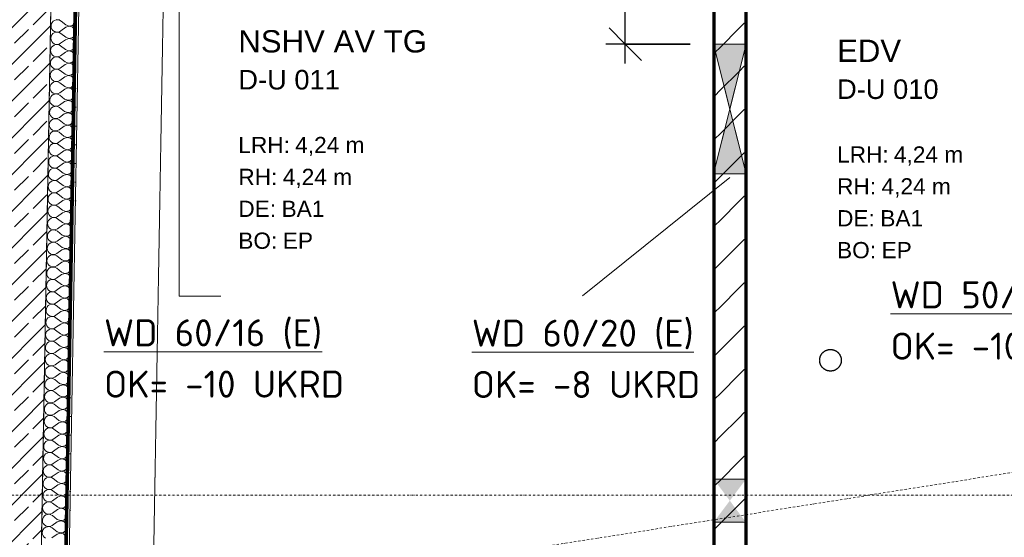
# Model space of a CAD drawing. Header units: millimetres. Extents: x 1523 to 73204, y -91281 to 10268.
# Tile 48 of 120: x 28067 to 32620, y -54425 to -52033. Entities that reach past the tile are written whole.
import ezdxf

# ---------------------------------------------------------------- set-up
doc = ezdxf.new("R2010")
doc.units = ezdxf.units.MM
for name, pattern in [('CAx_nichtHalbton', [20001.0584, 10000, -0.5292, 10000, -0.5292]), ('IMPORT-STRICHPUNKT _7_', [20, 10, -5, 0, -5]), ('Verdeckt 2x', [3.572, 2.3813, -1.1907])]:
    doc.linetypes.add(name, pattern=pattern)
for name, color, linetype, lineweight, true_color in [('10 A--Wand außen _tragend_', 7, 'Continuous', 13, 0x656565), ('90 A--Achsraster _1_50_', 7, 'IMPORT-STRICHPUNKT _7_', 13, 0x656565), ('AD', 1, 'Continuous', 13, 0xff0000), ('Neubau_10 A--Wand außen _tragend_', 7, 'Continuous', 13, 0x656565), ('Neubau_10 A--Wand innen _ Ausbau', 7, 'Continuous', 13, 0x656565), ('Neubau_20 A--Gründungsbelag', 7, 'Continuous', 13, 0x656565), ('Neubau_80 A--Raum', 7, 'Continuous', 13, 0x656565), ('Xref_706_5_--_ÜP_-1_000_16_Übersichtsplan UG_IFC 2025_01_13_dwg', 7, 'Continuous', 13, 0x767676), ('XX', 7, 'Continuous', 18, 0x804040)]:
    doc.layers.add(name, color=color, linetype=linetype, lineweight=lineweight, true_color=true_color)
for name, color, linetype, lineweight in [('AD_Detail', 7, 'Continuous', 13), ('Ax-50_BM-Bem', 7, 'Continuous', 9), ('Ax_BM-Bem', 7, 'Continuous', 9), ('GB_HLS-OBJ', 7, 'Continuous', 18), ('M-EQPM-___-IDEN', 7, 'Continuous', 9)]:
    doc.layers.add(name, color=color, linetype=linetype, lineweight=lineweight)
doc.styles.add('Arial', font='arial.ttf', dxfattribs={"height": 75})
doc.styles.add('Arial_B_1', font='txt', dxfattribs={"height": 103.174603})
doc.styles.add('Arial_B_2', font='txt', dxfattribs={"height": 90.277778})
doc.styles.add('ISOCPEUR', font='isocpeur.ttf', dxfattribs={"height": 125})
doc.styles.add('ISOCPEUR_3', font='isocpeur.ttf', dxfattribs={"height": 90})
doc.dimstyles.new('KI_1_8_mm_Isocpeur__cm_m__Aufrundung_auf_5_mm_ELT_Gesamtbemaßung_1', dxfattribs={"dimscale": 304.8, "dimtxt": 89.638306, "dimasz": 0.492126, "dimexe": 0.295276, "dimexo": 0.0625, "dimgap": 0.049213, "dimtad": 1, "dimlfac": 0.001, "dimrnd": 0.005, "dimzin": 0, "dimdsep": 46, "dimtxsty": 'ISOCPEUR_3', "dimblk1": 'OBLIQUE', "dimblk2": 'OBLIQUE', "dimsah": 1, "dimcen": 0.09, "dimdle": 0.295276, "dimadec": 0, "dimazin": 0, "dimtfac": 1, "dimtdec": 4, "dimtix": 1, "dimtmove": 0, "dimatfit": 3, "dimfxl": 0.984252, "dimfxlon": 1, "dimtvp": 1, "dimtfill": 1, "dimtolj": 1, "dimtzin": 0, "dimlwd": 25, "dimlwe": 25, "dimarcsym": 2})

# ---------------------------------------------------------------- blocks, each defined once
blk = doc.blocks.new('SuD_WD_TB Allgemein - SuD_WD_TB Allgemein-38426125-SuD_-1UG gesamt Plot  - Blatt 7')
at = {"layer": 'AD', "lineweight": 18, "true_color": 0x008040}
blk.add_hatch(color=116, dxfattribs=at).paths.add_polyline_path([(-75, 0), (-150, -300), (0, -300), (-73.7, -5.2)])
at = {"layer": 'AD_Detail', "lineweight": 18, "true_color": 0x008040}
blk.add_hatch(color=116, dxfattribs=at).paths.add_polyline_path([(0, 300), (-150, 300), (-75, 0)])
at = {"layer": 'AD', "color": 7}
for p, q in [((-150, -300), (0, 300)), ((-150, 300), (0, -300)), ((-150, -300), (-150, 300)), ((-150, 300), (0, 300)), ((0, 300), (0, -300)), ((0, -300), (-150, -300))]:
    blk.add_line(p, q, dxfattribs=at)
at = {"layer": 'AD_Detail'}
for p, q in [((0, 300), (-150, 300)), ((-150, 300), (-75, 0)), ((-75, 0), (0, 300)), ((-75, 0), (-150, -300)), ((0, -300), (-75, 0)), ((-150, -300), (0, -300))]:
    blk.add_line(p, q, dxfattribs=at)
blk = doc.blocks.new('Xref_706_5_--_ÜP_-1_000_11_Übersichtsplan UG_IFC 2024_09_30_dwg__X208-41959778-SuD_-1UG gesamt Plot  - Blatt 7')
at = {"layer": 'Neubau_10 A--Wand innen _ Ausbau', "color": 9, "true_color": 0xcbcbcb}
for p, q in [((41355.7, -100533.2), (41344.7, -100519.4)), ((41554.5, -100555.3), (41543.4, -100541.5)), ((41753.3, -100577.3), (41742.2, -100563.5)), ((41952, -100599.4), (41941, -100585.6)), ((42150.8, -100621.5), (42139.8, -100607.6)), ((42350.2, -100643.6), (42339.2, -100629.8)), ((42549, -100665.6), (42537.9, -100651.8)), ((42747.8, -100687.7), (42736.7, -100673.9)), ((42946.5, -100709.7), (42935.5, -100695.9)), ((43145.3, -100731.8), (43134.3, -100718)), ((43344.7, -100753.9), (43333.7, -100740.1)), ((43543.5, -100776), (43532.5, -100762.2))]:
    blk.add_line(p, q, dxfattribs=at)
blk = doc.blocks.new('Xref_706_5_--_ÜP_-1_000_11_Übersichtsplan UG_IFC 2024_09_30_dwg__X209-41959779-SuD_-1UG gesamt Plot  - Blatt 7')
at = {"layer": 'Neubau_10 A--Wand innen _ Ausbau', "color": 9, "true_color": 0xcbcbcb}
for p, q in [((41344.7, -100519.4), (41333.6, -100505.6)), ((41543.4, -100541.5), (41532.4, -100527.7)), ((41742.2, -100563.5), (41731.2, -100549.7)), ((41941, -100585.6), (41929.9, -100571.8)), ((42139.8, -100607.6), (42128.7, -100593.8)), ((42339.2, -100629.8), (42328.1, -100616)), ((42537.9, -100651.8), (42526.9, -100638)), ((42736.7, -100673.9), (42725.7, -100660.1)), ((42935.5, -100695.9), (42924.5, -100682.1)), ((43134.3, -100718), (43123.2, -100704.2)), ((43333.7, -100740.1), (43322.6, -100726.3)), ((43532.5, -100762.2), (43521.4, -100748.4))]:
    blk.add_line(p, q, dxfattribs=at)
blk = doc.blocks.new('Xref_706_5_--_ÜP_-1_000_11_Übersichtsplan UG_IFC 2024_09_30_dwg__X210-41959780-SuD_-1UG gesamt Plot  - Blatt 7')
at = {"layer": 'Neubau_10 A--Wand innen _ Ausbau', "color": 9, "true_color": 0xcbcbcb}
for p, q in [((41234.2, -100381.4), (41223.2, -100367.6)), ((41433, -100403.5), (41421.9, -100389.7)), ((41631.8, -100425.5), (41620.7, -100411.7)), ((41830.5, -100447.6), (41819.5, -100433.8)), ((42029.3, -100469.6), (42018.3, -100455.8)), ((42228.7, -100491.8), (42217.7, -100477.9)), ((42427.5, -100513.8), (42416.4, -100500)), ((42626.3, -100535.9), (42615.2, -100522.1)), ((42825.1, -100557.9), (42814, -100544.1)), ((43023.8, -100580), (43012.8, -100566.2)), ((43223.2, -100602.1), (43212.2, -100588.3)), ((43422, -100624.2), (43411, -100610.4))]:
    blk.add_line(p, q, dxfattribs=at)
blk = doc.blocks.new('Xref_706_5_--_ÜP_-1_000_11_Übersichtsplan UG_IFC 2024_09_30_dwg__X211-41959781-SuD_-1UG gesamt Plot  - Blatt 7')
at = {"layer": 'Neubau_10 A--Wand innen _ Ausbau', "color": 9, "true_color": 0xcbcbcb}
for p, q in [((41245.2, -100395.2), (41234.2, -100381.4)), ((41444, -100417.3), (41433, -100403.5)), ((41642.8, -100439.3), (41631.8, -100425.5)), ((41841.6, -100461.4), (41830.5, -100447.6)), ((42040.4, -100483.4), (42029.3, -100469.6)), ((42239.8, -100505.6), (42228.7, -100491.8)), ((42438.5, -100527.6), (42427.5, -100513.8)), ((42637.3, -100549.7), (42626.3, -100535.9)), ((42836.1, -100571.7), (42825.1, -100557.9)), ((43034.9, -100593.8), (43023.8, -100580)), ((43234.3, -100615.9), (43223.2, -100602.1)), ((43433, -100638), (43422, -100624.2))]:
    blk.add_line(p, q, dxfattribs=at)
blk = doc.blocks.new('Xref_706_5_--_ÜP_-1_000_11_Übersichtsplan UG_IFC 2024_09_30_dwg__X212-41959782-SuD_-1UG gesamt Plot  - Blatt 7')
at = {"layer": 'Neubau_10 A--Wand innen _ Ausbau', "color": 9, "true_color": 0xcbcbcb}
for p, q in [((41333.6, -100505.6), (41245.2, -100395.2)), ((41532.4, -100527.7), (41444, -100417.3)), ((41731.2, -100549.7), (41642.8, -100439.3)), ((41929.9, -100571.8), (41841.6, -100461.4)), ((42128.7, -100593.8), (42040.4, -100483.4)), ((42328.1, -100616), (42239.8, -100505.6)), ((42526.9, -100638), (42438.5, -100527.6)), ((42725.7, -100660.1), (42637.3, -100549.7)), ((42924.5, -100682.1), (42836.1, -100571.7)), ((43123.2, -100704.2), (43034.9, -100593.8)), ((43322.6, -100726.3), (43234.3, -100615.9)), ((43521.4, -100748.4), (43433, -100638))]:
    blk.add_line(p, q, dxfattribs=at)
blk = doc.blocks.new('Xref_706_5_--_ÜP_-1_000_11_Übersichtsplan UG_IFC 2024_09_30_dwg__X423-41959996-SuD_-1UG gesamt Plot  - Blatt 7')
at = {"layer": '10 A--Wand außen _tragend_', "color": 9, "true_color": 0xcbcbcb, "flags": 128}
for points in [[(40863.4, -103537.3), (40864.8, -103529.5), (40864, -103521.7)], [(40860.1, -103449.4), (40875.6, -103447.1), (40889.9, -103453.2), (40898.9, -103466), (40899.8, -103481.6), (40892.4, -103495.3), (40872.5, -103515.8), (40867.8, -103522.2), (40865.1, -103529.6), (40864.4, -103537.4), (40866, -103545.2), (40869.6, -103552.2), (40875, -103557.9), (40881.7, -103562), (40889.3, -103564.1), (40897.2, -103564), (40904.8, -103561.8), (40911.4, -103557.6), (40916.7, -103551.7), (40920.1, -103544.6), (40921.5, -103536.8), (40920.7, -103529), (40917.8, -103521.7), (40903.7, -103496.8), (40900, -103481.6), (40904.9, -103466.8), (40916.8, -103456.7), (40932.2, -103454.4), (40946.6, -103460.5), (40955.6, -103473.3), (40956.5, -103488.9), (40949.1, -103502.6), (40929.1, -103523.1), (40924.5, -103529.5), (40921.7, -103536.9), (40921.1, -103544.7), (40922.7, -103552.5), (40926.3, -103559.5), (40931.6, -103565.2), (40938.4, -103569.3), (40946, -103571.4), (40953.9, -103571.3), (40961.4, -103569.1), (40968.1, -103564.9), (40973.3, -103559), (40976.8, -103551.9), (40978.2, -103544.1), (40977.4, -103536.3), (40974.5, -103529)], [(40974.5, -103529), (40960.4, -103504.1), (40956.7, -103488.9), (40961.5, -103474.1), (40973.5, -103464), (40988.9, -103461.7), (41003.3, -103467.8), (41012.2, -103480.6), (41013.2, -103496.2), (41005.7, -103509.9), (40985.8, -103530.4), (40981.2, -103536.8), (40978.4, -103544.2), (40977.8, -103552), (40979.3, -103559.7), (40982.9, -103566.8), (40988.3, -103572.5), (40995.1, -103576.6), (41002.7, -103578.7), (41010.5, -103578.6), (41018.1, -103576.4), (41024.8, -103572.1), (41030, -103566.3), (41033.5, -103559.2), (41034.9, -103551.4), (41034.1, -103543.6), (41031.2, -103536.2)], [(41031.2, -103536.2), (41017.1, -103511.4), (41013.4, -103496.2), (41018.2, -103481.4), (41030.1, -103471.3), (41045.6, -103469), (41059.9, -103475.1), (41068.9, -103487.9), (41069.8, -103503.5), (41062.4, -103517.2), (41042.5, -103537.7), (41037.8, -103544.1), (41035.1, -103551.5), (41034.5, -103559.3), (41036, -103567), (41039.6, -103574.1), (41045, -103579.8), (41051.7, -103583.9), (41059.3, -103586), (41067.2, -103585.9), (41074.8, -103583.6), (41081.4, -103579.4), (41086.7, -103573.6), (41090.1, -103566.5), (41091.5, -103558.7), (41090.7, -103550.9), (41087.8, -103543.5), (41073.8, -103518.7), (41070.1, -103503.5), (41074.9, -103488.7), (41086.8, -103478.6), (41102.3, -103476.3), (41116.6, -103482.4), (41125.6, -103495.2), (41126.5, -103510.8), (41119.1, -103524.5), (41099.2, -103545), (41094.5, -103551.4), (41091.8, -103558.7), (41091.1, -103566.6), (41092.7, -103574.3), (41096.3, -103581.3), (41101.7, -103587.1), (41108.4, -103591.2), (41116, -103593.3), (41123.9, -103593.2), (41131.5, -103590.9), (41138.1, -103586.7), (41143.4, -103580.9), (41146.8, -103573.8), (41148.2, -103566), (41147.4, -103558.2), (41144.5, -103550.8)], [(41144.5, -103550.8), (41130.4, -103526), (41126.7, -103510.8), (41131.6, -103496), (41143.5, -103485.9), (41158.9, -103483.6), (41173.3, -103489.7), (41182.3, -103502.5), (41183.2, -103518.1), (41175.8, -103531.8), (41155.8, -103552.3), (41151.2, -103558.6), (41148.4, -103566), (41147.8, -103573.9), (41149.4, -103581.6), (41153, -103588.6), (41158.3, -103594.4), (41165.1, -103598.5), (41172.7, -103600.5), (41180.6, -103600.5), (41188.1, -103598.2), (41194.8, -103594), (41200, -103588.1), (41203.5, -103581.1), (41204.9, -103573.3), (41204.1, -103565.5), (41201.2, -103558.1)], [(41201.2, -103558.1), (41187.1, -103533.3), (41183.4, -103518.1), (41188.2, -103503.2), (41200.2, -103493.2), (41215.6, -103490.8), (41230, -103497), (41238.9, -103509.8), (41239.9, -103525.4), (41232.4, -103539.1), (41212.5, -103559.6), (41207.9, -103565.9), (41205.1, -103573.3), (41204.5, -103581.2), (41206, -103588.9), (41209.6, -103595.9), (41215, -103601.7), (41221.8, -103605.8), (41229.4, -103607.8), (41237.2, -103607.8), (41244.8, -103605.5), (41251.5, -103601.3), (41256.7, -103595.4), (41260.2, -103588.4), (41261.6, -103580.6), (41260.8, -103572.7), (41257.9, -103565.4)], [(41257.9, -103565.4), (41243.8, -103540.6), (41240.1, -103525.4), (41244.9, -103510.5), (41256.8, -103500.5), (41272.3, -103498.1), (41286.6, -103504.3), (41295.6, -103517.1), (41296.5, -103532.7), (41289.1, -103546.4), (41269.2, -103566.9), (41264.5, -103573.2), (41261.8, -103580.6), (41261.2, -103588.5), (41262.7, -103596.2), (41266.3, -103603.2), (41271.7, -103609), (41278.4, -103613.1), (41286, -103615.1), (41293.9, -103615.1), (41301.5, -103612.8), (41308.1, -103608.6), (41313.4, -103602.7), (41316.9, -103595.6), (41318.2, -103587.9), (41317.4, -103580), (41314.5, -103572.7)], [(41314.5, -103572.7), (41300.5, -103547.9), (41296.8, -103532.7), (41301.6, -103517.8), (41313.5, -103507.7), (41329, -103505.4), (41343.3, -103511.6), (41352.3, -103524.4), (41353.2, -103539.9), (41345.8, -103553.7), (41325.9, -103574.2), (41321.2, -103580.5), (41318.5, -103587.9), (41317.8, -103595.8), (41319.4, -103603.5), (41323, -103610.5), (41328.4, -103616.3), (41335.1, -103620.4), (41342.7, -103622.4), (41350.6, -103622.3), (41358.2, -103620.1), (41364.8, -103615.9), (41370.1, -103610), (41373.5, -103602.9), (41374.9, -103595.2), (41374.1, -103587.3), (41371.2, -103580)], [(41371.2, -103580), (41357.1, -103555.1), (41353.4, -103540), (41358.3, -103525.1), (41370.2, -103515), (41385.6, -103512.7), (41400, -103518.9), (41409, -103531.6), (41409.9, -103547.2), (41402.5, -103561), (41382.6, -103581.5), (41377.9, -103587.8), (41375.1, -103595.2), (41374.5, -103603.1), (41376.1, -103610.8), (41379.7, -103617.8), (41385, -103623.6), (41391.8, -103627.6), (41399.4, -103629.7), (41407.3, -103629.6), (41414.8, -103627.4), (41421.5, -103623.2), (41426.8, -103617.3), (41430.2, -103610.2), (41431.6, -103602.5), (41430.8, -103594.6), (41427.9, -103587.3), (41413.8, -103562.4), (41410.1, -103547.3), (41414.9, -103532.4), (41426.9, -103522.3), (41442.3, -103520), (41456.7, -103526.2), (41465.6, -103538.9), (41466.6, -103554.5), (41459.1, -103568.3), (41439.2, -103588.8), (41434.6, -103595.1), (41431.8, -103602.5), (41431.2, -103610.4), (41432.7, -103618.1), (41436.3, -103625.1), (41441.7, -103630.9), (41448.5, -103634.9), (41456.1, -103637), (41463.9, -103636.9), (41471.5, -103634.7), (41478.2, -103630.5), (41483.4, -103624.6), (41486.9, -103617.5), (41488.3, -103609.8), (41487.5, -103601.9), (41484.6, -103594.6)], [(41484.6, -103594.6), (41470.5, -103569.7), (41466.8, -103554.6), (41471.6, -103539.7), (41483.5, -103529.6), (41499, -103527.3), (41513.3, -103533.5), (41522.3, -103546.2), (41523.2, -103561.8), (41515.8, -103575.6), (41495.9, -103596), (41491.2, -103602.4), (41488.5, -103609.8), (41487.9, -103617.6), (41489.4, -103625.4), (41493, -103632.4), (41498.4, -103638.2), (41505.1, -103642.2), (41512.7, -103644.3), (41520.6, -103644.2), (41528.2, -103642), (41534.8, -103637.8), (41540.1, -103631.9), (41543.6, -103624.8), (41544.9, -103617.1), (41544.1, -103609.2), (41541.2, -103601.9)], [(41541.2, -103601.9), (41527.2, -103577), (41523.5, -103561.8), (41528.3, -103547), (41540.2, -103536.9), (41555.7, -103534.6), (41570, -103540.7), (41579, -103553.5), (41579.9, -103569.1), (41572.5, -103582.9), (41552.6, -103603.3), (41547.9, -103609.7), (41545.2, -103617.1), (41544.5, -103624.9), (41546.1, -103632.7), (41549.7, -103639.7), (41555.1, -103645.4), (41561.8, -103649.5), (41569.4, -103651.6), (41577.3, -103651.5), (41584.9, -103649.3), (41591.5, -103645.1), (41596.8, -103639.2), (41600.2, -103632.1), (41601.6, -103624.3), (41600.8, -103616.5), (41597.9, -103609.2)], [(41597.9, -103609.2), (41583.8, -103584.3), (41580.1, -103569.1), (41585, -103554.3), (41596.9, -103544.2), (41612.3, -103541.9), (41626.7, -103548), (41635.7, -103560.8), (41636.6, -103576.4), (41629.2, -103590.1), (41609.3, -103610.6), (41604.6, -103617), (41601.8, -103624.4), (41601.2, -103632.2), (41602.8, -103640), (41606.4, -103647), (41611.7, -103652.7), (41618.5, -103656.8), (41626.1, -103658.9), (41634, -103658.8), (41641.5, -103656.6), (41648.2, -103652.4), (41653.5, -103646.5), (41656.9, -103639.4), (41658.3, -103631.6), (41657.5, -103623.8), (41654.6, -103616.5), (41640.5, -103591.6), (41636.8, -103576.4), (41641.7, -103561.6), (41653.6, -103551.5), (41669, -103549.2), (41683.4, -103555.3), (41692.3, -103568.1), (41693.3, -103583.7), (41685.9, -103597.4), (41665.9, -103617.9), (41661.3, -103624.3), (41658.5, -103631.7), (41657.9, -103639.5), (41659.4, -103647.3), (41663, -103654.3), (41668.4, -103660), (41675.2, -103664.1), (41682.8, -103666.2), (41690.6, -103666.1), (41698.2, -103663.9), (41704.9, -103659.7), (41710.1, -103653.8), (41713.6, -103646.7), (41715, -103638.9), (41714.2, -103631.1), (41711.3, -103623.8)], [(41711.3, -103623.8), (41697.2, -103598.9), (41693.5, -103583.7), (41698.3, -103568.9), (41710.2, -103558.8), (41725.7, -103556.5), (41740, -103562.6), (41749, -103575.4), (41749.9, -103591), (41742.5, -103604.7), (41722.6, -103625.2), (41717.9, -103631.6), (41715.2, -103639), (41714.6, -103646.8), (41716.1, -103654.5), (41719.7, -103661.6), (41725.1, -103667.3), (41731.8, -103671.4), (41739.4, -103673.5), (41747.3, -103673.4), (41754.9, -103671.2), (41761.5, -103666.9), (41766.8, -103661.1), (41770.3, -103654), (41771.6, -103646.2), (41770.8, -103638.4), (41767.9, -103631), (41753.9, -103606.2), (41750.2, -103591), (41755, -103576.2), (41766.9, -103566.1), (41782.4, -103563.8), (41796.7, -103569.9), (41805.7, -103582.7), (41806.6, -103598.3), (41799.2, -103612), (41779.3, -103632.5), (41774.6, -103638.9), (41771.9, -103646.3), (41771.2, -103654.1), (41772.8, -103661.8), (41776.4, -103668.9), (41781.8, -103674.6), (41788.5, -103678.7), (41796.1, -103680.8), (41804, -103680.7), (41811.6, -103678.5), (41818.2, -103674.2), (41823.5, -103668.4), (41826.9, -103661.3), (41828.3, -103653.5), (41827.5, -103645.7), (41824.6, -103638.3)], [(41824.6, -103638.3), (41810.5, -103613.5), (41806.8, -103598.3), (41811.7, -103583.5), (41823.6, -103573.4), (41839, -103571.1), (41853.4, -103577.2), (41862.4, -103590), (41863.3, -103605.6), (41855.9, -103619.3), (41836, -103639.8), (41831.3, -103646.2), (41828.5, -103653.5), (41827.9, -103661.4), (41829.5, -103669.1), (41833.1, -103676.1), (41838.4, -103681.9), (41845.2, -103686), (41852.8, -103688.1), (41860.7, -103688), (41868.2, -103685.7), (41874.9, -103681.5), (41880.2, -103675.7), (41883.6, -103668.6), (41885, -103660.8), (41884.2, -103653), (41881.3, -103645.6), (41867.2, -103620.8), (41863.5, -103605.6), (41868.4, -103590.8), (41880.3, -103580.7), (41895.7, -103578.4), (41910.1, -103584.5), (41919, -103597.3), (41920, -103612.9), (41912.6, -103626.6), (41892.6, -103647.1), (41888, -103653.4), (41885.2, -103660.8), (41884.6, -103668.7), (41886.1, -103676.4), (41889.7, -103683.4), (41895.1, -103689.2), (41901.9, -103693.3), (41909.5, -103695.4), (41917.4, -103695.3), (41924.9, -103693), (41931.6, -103688.8), (41936.8, -103682.9), (41940.3, -103675.9), (41941.7, -103668.1), (41940.9, -103660.3), (41938, -103652.9)], [(41938, -103652.9), (41923.9, -103628.1), (41920.2, -103612.9), (41925, -103598), (41936.9, -103588), (41952.4, -103585.6), (41966.7, -103591.8), (41975.7, -103604.6), (41976.6, -103620.2), (41969.2, -103633.9), (41949.3, -103654.4), (41944.6, -103660.7), (41941.9, -103668.1), (41941.3, -103676), (41942.8, -103683.7), (41946.4, -103690.7), (41951.8, -103696.5), (41958.5, -103700.6), (41966.1, -103702.6), (41974, -103702.6), (41981.6, -103700.3), (41988.2, -103696.1), (41993.5, -103690.2), (41997, -103683.2), (41998.3, -103675.4), (41997.6, -103667.5), (41994.6, -103660.2)], [(41994.6, -103660.2), (41980.6, -103635.4), (41976.9, -103620.2), (41981.7, -103605.3), (41993.6, -103595.3), (42009.1, -103592.9), (42023.4, -103599.1), (42032.4, -103611.9), (42033.3, -103627.5), (42025.9, -103641.2), (42006, -103661.7), (42001.3, -103668), (41998.6, -103675.4), (41997.9, -103683.3), (41999.5, -103691), (42003.1, -103698), (42008.5, -103703.8), (42015.2, -103707.9), (42022.8, -103709.9), (42030.7, -103709.9), (42038.3, -103707.6), (42044.9, -103703.4), (42050.2, -103697.5), (42053.6, -103690.4), (42055, -103682.7), (42054.2, -103674.8), (42051.3, -103667.5)], [(42051.3, -103667.5), (42037.2, -103642.7), (42033.5, -103627.5), (42038.4, -103612.6), (42050.3, -103602.5), (42065.7, -103600.2), (42080.1, -103606.4), (42089.1, -103619.2), (42090, -103634.7), (42082.6, -103648.5), (42062.7, -103669), (42058, -103675.3), (42055.2, -103682.7), (42054.6, -103690.6), (42056.2, -103698.3), (42059.8, -103705.3), (42065.1, -103711.1), (42071.9, -103715.2), (42079.5, -103717.2), (42087.4, -103717.1), (42094.9, -103714.9), (42101.6, -103710.7), (42106.9, -103704.8), (42110.3, -103697.7), (42111.7, -103690), (42110.9, -103682.1), (42108, -103674.8)], [(42108, -103674.8), (42093.9, -103649.9), (42090.2, -103634.8), (42095.1, -103619.9), (42107, -103609.8), (42122.4, -103607.5), (42136.8, -103613.7), (42145.7, -103626.4), (42146.7, -103642), (42139.3, -103655.8), (42119.3, -103676.3), (42114.7, -103682.6), (42111.9, -103690), (42111.3, -103697.9), (42112.8, -103705.6), (42116.4, -103712.6), (42121.8, -103718.4), (42128.6, -103722.4), (42136.2, -103724.5), (42144.1, -103724.4), (42151.6, -103722.2), (42158.3, -103718), (42163.5, -103712.1), (42167, -103705), (42168.4, -103697.3), (42167.6, -103689.4), (42164.7, -103682.1), (42150.6, -103657.2), (42146.9, -103642.1), (42151.7, -103627.2), (42163.7, -103617.1), (42179.1, -103614.8), (42193.4, -103621), (42202.4, -103633.7), (42203.3, -103649.3), (42195.9, -103663.1), (42176, -103683.6), (42171.3, -103689.9), (42168.6, -103697.3), (42168, -103705.2), (42169.5, -103712.9), (42173.1, -103719.9), (42178.5, -103725.7), (42185.2, -103729.7), (42192.8, -103731.8), (42200.7, -103731.7), (42208.3, -103729.5), (42215, -103725.3), (42220.2, -103719.4), (42223.7, -103712.3), (42225, -103704.6), (42224.3, -103696.7), (42221.4, -103689.4), (42207.3, -103664.5), (42203.6, -103649.4), (42208.4, -103634.5), (42220.3, -103624.4), (42235.8, -103622.1), (42250.1, -103628.3), (42259.1, -103641), (42260, -103656.6), (42252.6, -103670.4), (42232.7, -103690.8), (42228, -103697.2), (42225.3, -103704.6), (42224.6, -103712.4), (42226.2, -103720.2), (42229.8, -103727.2), (42235.2, -103733), (42241.9, -103737), (42249.5, -103739.1), (42257.4, -103739), (42265, -103736.8), (42271.6, -103732.6), (42276.9, -103726.7), (42280.3, -103719.6), (42281.7, -103711.9), (42280.9, -103704), (42278, -103696.7), (42263.9, -103671.8), (42260.2, -103656.7), (42265.1, -103641.8), (42277, -103631.7), (42292.4, -103629.4), (42306.8, -103635.5), (42315.8, -103648.3), (42316.7, -103663.9), (42309.3, -103677.7), (42289.4, -103698.1), (42284.7, -103704.5), (42281.9, -103711.9), (42281.3, -103719.7), (42282.9, -103727.5), (42286.5, -103734.5), (42291.8, -103740.2), (42298.6, -103744.3), (42306.2, -103746.4), (42314.1, -103746.3), (42321.6, -103744.1), (42328.3, -103739.9), (42333.6, -103734), (42337, -103726.9), (42338.4, -103719.1), (42337.6, -103711.3), (42334.7, -103704), (42320.6, -103679.1), (42316.9, -103663.9), (42321.8, -103649.1), (42333.7, -103639), (42349.1, -103636.7), (42363.5, -103642.8), (42372.5, -103655.6), (42373.4, -103671.2), (42366, -103684.9), (42346, -103705.4), (42341.4, -103711.8), (42338.6, -103719.2), (42338, -103727), (42339.5, -103734.8), (42343.1, -103741.8), (42348.5, -103747.5), (42355.3, -103751.6), (42362.9, -103753.7), (42370.8, -103753.6), (42378.3, -103751.4), (42385, -103747.2), (42390.2, -103741.3), (42393.7, -103734.2), (42395.1, -103726.4), (42394.3, -103718.6), (42391.4, -103711.3), (42377.3, -103686.4), (42373.6, -103671.2), (42378.4, -103656.4), (42390.4, -103646.3), (42405.8, -103644), (42420.2, -103650.1), (42429.1, -103662.9), (42430, -103678.5), (42422.6, -103692.2), (42402.7, -103712.7), (42398.1, -103719.1), (42395.3, -103726.5), (42394.7, -103734.3), (42396.2, -103742.1), (42399.8, -103749.1), (42405.2, -103754.8), (42411.9, -103758.9), (42419.6, -103761), (42427.4, -103760.9), (42435, -103758.7), (42441.7, -103754.5), (42446.9, -103748.6), (42450.4, -103741.5), (42451.7, -103733.7), (42451, -103725.9), (42448.1, -103718.6), (42434, -103693.7), (42430.3, -103678.5), (42435.1, -103663.7), (42447, -103653.6), (42462.5, -103651.3), (42476.8, -103657.4), (42485.8, -103670.2), (42486.7, -103685.8), (42479.3, -103699.5), (42459.4, -103720), (42454.7, -103726.4), (42452, -103733.8), (42451.4, -103741.6), (42452.9, -103749.3), (42456.5, -103756.4), (42461.9, -103762.1), (42468.6, -103766.2), (42476.2, -103768.3), (42484.1, -103768.2), (42491.7, -103766), (42498.3, -103761.7), (42503.6, -103755.9), (42507, -103748.8), (42508.4, -103741), (42507.6, -103733.2), (42504.7, -103725.9), (42490.6, -103701), (42487, -103685.8), (42491.8, -103671), (42503.7, -103660.9), (42519.1, -103658.6), (42533.5, -103664.7), (42542.5, -103677.5), (42543.4, -103693.1), (42536, -103706.8), (42516.1, -103727.3), (42511.4, -103733.7), (42508.7, -103741.1), (42508, -103748.9), (42509.6, -103756.6), (42513.2, -103763.7), (42518.5, -103769.4), (42525.3, -103773.5), (42532.9, -103775.6), (42540.8, -103775.5), (42548.3, -103773.3), (42555, -103769), (42560.3, -103763.2), (42563.7, -103756.1), (42565.1, -103748.3), (42564.3, -103740.5), (42561.4, -103733.1), (42547.3, -103708.3), (42543.6, -103693.1), (42548.5, -103678.3), (42560.4, -103668.2), (42575.8, -103665.9), (42590.2, -103672), (42599.2, -103684.8), (42600.1, -103700.4), (42592.7, -103714.1), (42572.7, -103734.6), (42568.1, -103741), (42565.3, -103748.3), (42564.7, -103756.2), (42566.2, -103763.9), (42569.8, -103770.9), (42575.2, -103776.7), (42582, -103780.8), (42589.6, -103782.9), (42597.5, -103782.8), (42605, -103780.5), (42611.7, -103776.3), (42616.9, -103770.5), (42620.4, -103763.4), (42621.8, -103755.6), (42621, -103747.8), (42618.1, -103740.4), (42604, -103715.6), (42600.3, -103700.4), (42605.1, -103685.6), (42617.1, -103675.5), (42632.5, -103673.2), (42646.9, -103679.3), (42655.8, -103692.1), (42656.7, -103707.7), (42649.3, -103721.4), (42629.4, -103741.9), (42624.8, -103748.2), (42622, -103755.6), (42621.4, -103763.5), (42622.9, -103771.2), (42626.5, -103778.2), (42631.9, -103784), (42638.6, -103788.1), (42646.3, -103790.2), (42654.1, -103790.1), (42661.7, -103787.8), (42668.4, -103783.6), (42673.6, -103777.7), (42677.1, -103770.7), (42678.4, -103762.9), (42677.7, -103755.1), (42674.8, -103747.7), (42660.7, -103722.9), (42657, -103707.7), (42661.8, -103692.8), (42673.7, -103682.8), (42689.2, -103680.4), (42703.5, -103686.6), (42712.5, -103699.4), (42713.4, -103715), (42706, -103728.7), (42686.1, -103749.2), (42681.4, -103755.5), (42678.7, -103762.9), (42678.1, -103770.8), (42679.6, -103778.5), (42683.2, -103785.5), (42688.6, -103791.3), (42695.3, -103795.4), (42702.9, -103797.4), (42710.8, -103797.4), (42718.4, -103795.1), (42725, -103790.9), (42730.3, -103785), (42733.7, -103778), (42735.1, -103770.2), (42734.3, -103762.3), (42731.4, -103755), (42717.3, -103730.2), (42713.7, -103715), (42718.5, -103700.1), (42730.4, -103690.1), (42745.9, -103687.7), (42760.2, -103693.9), (42769.2, -103706.7), (42770.1, -103722.3), (42762.7, -103736), (42742.8, -103756.5), (42738.1, -103762.8), (42735.4, -103770.2), (42734.7, -103778.1), (42736.3, -103785.8), (42739.9, -103792.8), (42745.3, -103798.6), (42752, -103802.7), (42759.6, -103804.7), (42767.5, -103804.7), (42775, -103802.4), (42781.7, -103798.2), (42787, -103792.3), (42790.4, -103785.2), (42791.8, -103777.5), (42791, -103769.6), (42788.1, -103762.3)], [(42788.1, -103762.3), (42774, -103737.5), (42770.3, -103722.3), (42775.2, -103707.4), (42787.1, -103697.3), (42802.5, -103695), (42816.9, -103701.2), (42825.9, -103714), (42826.8, -103729.5), (42819.4, -103743.3), (42799.4, -103763.8), (42794.8, -103770.1), (42792, -103777.5), (42791.4, -103785.4), (42792.9, -103793.1), (42796.5, -103800.1), (42801.9, -103805.9), (42808.7, -103810), (42816.3, -103812), (42824.2, -103811.9), (42831.7, -103809.7), (42838.4, -103805.5), (42843.6, -103799.6), (42847.1, -103792.5), (42848.5, -103784.8), (42847.7, -103776.9), (42844.8, -103769.6)], [(42844.8, -103769.6), (42830.7, -103744.7), (42827, -103729.6), (42831.8, -103714.7), (42843.8, -103704.6), (42859.2, -103702.3), (42873.6, -103708.5), (42882.5, -103721.2), (42883.5, -103736.8), (42876, -103750.6), (42856.1, -103771.1), (42851.5, -103777.4), (42848.7, -103784.8), (42848.1, -103792.7), (42849.6, -103800.4), (42853.2, -103807.4), (42858.6, -103813.2), (42865.4, -103817.2), (42873, -103819.3), (42880.8, -103819.2), (42888.4, -103817), (42895.1, -103812.8), (42900.3, -103806.9), (42903.8, -103799.8), (42905.2, -103792.1), (42904.4, -103784.2), (42901.5, -103776.9), (42887.4, -103752), (42883.7, -103736.9), (42888.5, -103722), (42900.4, -103711.9), (42915.9, -103709.6), (42930.2, -103715.8), (42939.2, -103728.5), (42940.1, -103744.1), (42932.7, -103757.9), (42912.8, -103778.4), (42908.1, -103784.7), (42905.4, -103792.1), (42904.8, -103800), (42906.3, -103807.7), (42909.9, -103814.7), (42915.3, -103820.5), (42922, -103824.5), (42929.6, -103826.6), (42937.5, -103826.5), (42945.1, -103824.3), (42951.7, -103820.1), (42957, -103814.2), (42960.4, -103807.1), (42961.8, -103799.4), (42961, -103791.5), (42958.1, -103784.2)], [(42958.1, -103784.2), (42944, -103759.3), (42940.4, -103744.2), (42945.2, -103729.3), (42957.1, -103719.2), (42972.6, -103716.9), (42986.9, -103723.1), (42995.9, -103735.8), (42996.8, -103751.4), (42989.4, -103765.2), (42969.5, -103785.6), (42964.8, -103792), (42962.1, -103799.4), (42961.4, -103807.2), (42963, -103815), (42966.6, -103822), (42972, -103827.8), (42978.7, -103831.8), (42986.3, -103833.9), (42994.2, -103833.8), (43001.7, -103831.6), (43008.4, -103827.4), (43013.7, -103821.5), (43017.1, -103814.4), (43018.5, -103806.7), (43017.7, -103798.8), (43014.8, -103791.5)], [(43014.8, -103791.5), (43000.7, -103766.6), (42997, -103751.5), (43001.9, -103736.6), (43013.8, -103726.5), (43029.2, -103724.2), (43043.6, -103730.3), (43052.6, -103743.1), (43053.5, -103758.7), (43046.1, -103772.5), (43026.1, -103792.9), (43021.5, -103799.3), (43018.7, -103806.7), (43018.1, -103814.5), (43019.7, -103822.3), (43023.3, -103829.3), (43028.6, -103835), (43035.4, -103839.1), (43043, -103841.2), (43050.9, -103841.1), (43058.4, -103838.9), (43065.1, -103834.7), (43070.3, -103828.8), (43073.8, -103821.7), (43075.2, -103813.9), (43074.4, -103806.1), (43071.5, -103798.8), (43057.4, -103773.9), (43053.7, -103758.7), (43058.5, -103743.9), (43070.5, -103733.8), (43085.9, -103731.5), (43100.3, -103737.6), (43109.2, -103750.4), (43110.2, -103766), (43102.7, -103779.7), (43082.8, -103800.2), (43078.2, -103806.6), (43075.4, -103814), (43074.8, -103821.8), (43076.3, -103829.6), (43079.9, -103836.6), (43085.3, -103842.3), (43092.1, -103846.4), (43099.7, -103848.5), (43107.5, -103848.4), (43115.1, -103846.2), (43121.8, -103842), (43127, -103836.1), (43130.5, -103829), (43131.9, -103821.2), (43131.1, -103813.4), (43128.2, -103806.1)], [(43128.2, -103806.1), (43114.1, -103781.2), (43110.4, -103766), (43115.2, -103751.2), (43127.1, -103741.1), (43142.6, -103738.8), (43156.9, -103744.9), (43165.9, -103757.7), (43166.8, -103773.3), (43159.4, -103787), (43139.5, -103807.5), (43134.8, -103813.9), (43132.1, -103821.3), (43131.5, -103829.1), (43133, -103836.9), (43136.6, -103843.9), (43142, -103849.6), (43148.7, -103853.7), (43156.3, -103855.8), (43164.2, -103855.7), (43171.8, -103853.5), (43178.4, -103849.3), (43183.7, -103843.4), (43187.1, -103836.3), (43188.5, -103828.5), (43187.7, -103820.7), (43184.8, -103813.4), (43170.8, -103788.5), (43167.1, -103773.3), (43171.9, -103758.5), (43183.8, -103748.4), (43199.3, -103746.1), (43213.6, -103752.2), (43222.6, -103765), (43223.5, -103780.6), (43216.1, -103794.3), (43196.2, -103814.8), (43191.5, -103821.2), (43188.8, -103828.6), (43188.1, -103836.4), (43189.7, -103844.1), (43193.3, -103851.2), (43198.7, -103856.9), (43205.4, -103861), (43213, -103863.1), (43220.9, -103863), (43228.5, -103860.8), (43235.1, -103856.5), (43240.4, -103850.7)], [(43241.5, -103820.7), (43227.4, -103795.8), (43223.7, -103780.6), (43228.6, -103765.8), (43240.5, -103755.7), (43255.9, -103753.4)]]:
    blk.add_lwpolyline(points, dxfattribs=at)
blk = doc.blocks.new('Xref_706_5_--_ÜP_-1_000_11_Übersichtsplan UG_IFC 2024_09_30_dwg_Standard-Rastermarker_6-41960559-SuD_-1UG gesamt Plot  - Blatt 7')
at = {"layer": '90 A--Achsraster _1_50_', "color": 9, "true_color": 0xcbcbcb, "flags": 128}
blk.add_lwpolyline([(0, 0), (750, 0), (31250, 0), (32000, 0)], dxfattribs=at)
blk = doc.blocks.new('Xref_706_5_--_ÜP_-1_000_11_Übersichtsplan UG_IFC 2024_09_30_dwg_Standard-Rastermarker_29-41960583-SuD_-1UG gesamt Plot  - Blatt 7')
at = {"layer": '90 A--Achsraster _1_50_', "color": 9, "true_color": 0xcbcbcb}
blk.add_line((0, 0), (53500.2, 0), dxfattribs=at)
blk = doc.blocks.new('Xref_706_5_--_ÜP_-1_000_16_Übersichtsplan UG_IFC 2025_01_13_dwg-35469238-SuD_-1UG gesamt Plot  - Blatt 7')
at = {"layer": '10 A--Wand außen _tragend_', "true_color": 0xcbcbcb}
h = blk.add_hatch(dxfattribs=at)
h.set_pattern_fill('FP_9', color=9, style=0, pattern_type=2)
h.set_pattern_definition([(86.336, (0, 0), (-86.42598, 5.53439), [0, -50]), (86.336, (-41.615, 27.72), (-86.42598, 5.53439), [0, -50])])
h.paths.add_polyline_path([(48728.7, -101675.6), (48729, -101670.7), (44801.5, -101350.3), (44800.8, -101360.3), (48728.4, -101680.7)])
at = {"layer": 'Neubau_10 A--Wand außen _tragend_', "true_color": 0xcbcbcb}
h = blk.add_hatch(dxfattribs=at)
h.set_pattern_fill('FP_4', color=9, style=0, pattern_type=2)
h.set_pattern_definition([(131.336, (0, 0), (90.10192, 79.25683), []), (131.336, (-45.05, -39.63), (90.10192, 79.25683), [90, -30])])
h.paths.add_polyline_path([(50573.6, -101951.6), (44713.4, -101473.5), (44697.4, -101723.1), (50553.3, -102200.8), (50555.8, -102169.9)])
at = {"layer": 'Neubau_10 A--Wand innen _ Ausbau', "true_color": 0xededed}
for points in [[(46554.6, -98384.9), (46554.6, -98384.9), (46545, -98534.6)], [(46250.4, -98440.6), (46250.4, -98440.6), (46250.4, -98440.6)], [(48056.7, -98556.2), (47961.7, -98475), (47952.1, -98624.7)], [(48151.7, -98637.4), (48161.3, -98487.8), (48056.7, -98556.2)]]:
    blk.add_hatch(color=7, dxfattribs=at).paths.add_polyline_path(points)
at = {"layer": '10 A--Wand außen _tragend_', "color": 9, "true_color": 0xcbcbcb, "flags": 128}
for points in [[(48729, -101670.7), (44801.5, -101350.3), (44800.8, -101360.3), (44793.2, -101480), (48800.5, -101806.9)], [(44800.8, -101360.3), (48728.4, -101680.7), (48808.1, -101687.2)]]:
    blk.add_lwpolyline(points, dxfattribs=at)
at = {"layer": 'Neubau_10 A--Wand außen _tragend_', "color": 9, "true_color": 0xcbcbcb, "flags": 128}
blk.add_lwpolyline([(49290.8, -101716.5), (49290, -101726.5), (49280.3, -101846.1), (44713.4, -101473.5)], dxfattribs=at)
at = {"layer": 'Neubau_10 A--Wand innen _ Ausbau', "color": 9, "true_color": 0xcbcbcb}
blk.add_line((49009.5, -98542.1), (48161.3, -98487.8), dxfattribs=at)
at = {"layer": 'Neubau_10 A--Wand innen _ Ausbau', "color": 9, "true_color": 0xcbcbcb, "flags": 128}
for points in [[(44917.9, -98280.1), (45067.5, -98289.7), (45066.7, -98302.1), (45065.9, -98314.6), (45059.5, -98414.4), (45058.7, -98426.9), (45057.9, -98439.4), (45257.5, -98452.1), (45946.2, -98496.2)], [(46545, -98534.6), (46545.8, -98522.1), (46546.6, -98509.6), (46553, -98409.8), (46553.8, -98397.4), (46554.6, -98384.9), (45955.8, -98346.5), (45267.1, -98302.4)], [(45955.8, -98346.5), (45955, -98359), (45954.2, -98371.5), (45947.8, -98471.3), (45947, -98483.8), (45946.2, -98496.2), (46545, -98534.6), (47952.1, -98624.7)], [(46554.6, -98384.9), (47961.7, -98475), (47960.9, -98487.4), (47960.1, -98499.9), (47953.7, -98599.7), (47952.9, -98612.2), (47952.1, -98624.7), (48151.7, -98637.4), (48999.9, -98691.8)], [(48151.7, -98637.4), (48152.5, -98625), (48153.3, -98612.5), (48159.7, -98512.7), (48160.5, -98500.2), (48161.3, -98487.8), (47961.7, -98475)]]:
    blk.add_lwpolyline(points, dxfattribs=at)
at = {"layer": 'Neubau_20 A--Gründungsbelag', "color": 9, "true_color": 0xcbcbcb, "flags": 128}
for points in [[(44917.9, -98280.1), (49009.5, -98542.1), (49121.4, -96795.6), (45029.7, -96533.7), (45006.4, -96897.9), (44756.9, -96881.9), (44676.4, -98139.4), (44925.9, -98155.3)], [(44713.4, -101473.5), (48800.5, -101807), (48999.9, -98691.8), (44908.3, -98429.8), (44857.8, -99218.2), (44608.3, -99202.2), (44527.8, -100459.6), (44777.3, -100475.6)]]:
    blk.add_lwpolyline(points, close=True, dxfattribs=at)
for name, p, rotation in [('Xref_706_5_--_ÜP_-1_000_11_Übersichtsplan UG_IFC 2024_09_30_dwg_Standard-Rastermarker_29-41960583-SuD_-1UG gesamt Plot  - Blatt 7', (49410.3, -112235.8), 95.33628353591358), ('Xref_706_5_--_ÜP_-1_000_11_Übersichtsplan UG_IFC 2024_09_30_dwg_Standard-Rastermarker_6-41960559-SuD_-1UG gesamt Plot  - Blatt 7', (47260.8, -110595), 86.33628353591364), ('Xref_706_5_--_ÜP_-1_000_11_Übersichtsplan UG_IFC 2024_09_30_dwg__X210-41959780-SuD_-1UG gesamt Plot  - Blatt 7', (0, 0), 2.668141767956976), ('Xref_706_5_--_ÜP_-1_000_11_Übersichtsplan UG_IFC 2024_09_30_dwg__X212-41959782-SuD_-1UG gesamt Plot  - Blatt 7', (0, 0), 2.668141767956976), ('Xref_706_5_--_ÜP_-1_000_11_Übersichtsplan UG_IFC 2024_09_30_dwg__X211-41959781-SuD_-1UG gesamt Plot  - Blatt 7', (0, 0), 2.668141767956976), ('Xref_706_5_--_ÜP_-1_000_11_Übersichtsplan UG_IFC 2024_09_30_dwg__X209-41959779-SuD_-1UG gesamt Plot  - Blatt 7', (0, 0), 2.668141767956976), ('Xref_706_5_--_ÜP_-1_000_11_Übersichtsplan UG_IFC 2024_09_30_dwg__X208-41959778-SuD_-1UG gesamt Plot  - Blatt 7', (0, 0), 2.668141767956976), ('Xref_706_5_--_ÜP_-1_000_11_Übersichtsplan UG_IFC 2024_09_30_dwg__X423-41959996-SuD_-1UG gesamt Plot  - Blatt 7', (0, 0), 2.668141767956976)]:
    blk.add_blockref(name, p, dxfattribs=dict(rotation=rotation))
at = {"layer": 'Neubau_80 A--Raum', "attachment_point": 1, "rotation": 86.3363, "line_spacing_factor": 0.941778}
for s, insert, char_height, width, style in [('4,24 m', (46471.1, -97694.3), 75, 382.894, 'Arial'), ('4,24 m', (46614.5, -97760.8), 75, 382.894, 'Arial'), ('D-U 010', (46145.4, -97936.9), 90.28, 546.326, 'Arial_B_2'), ('BA1', (46761.1, -97775.9), 75, 236.898, 'Arial'), ('EDV', (45962, -97925.2), 103.17, 344.017, 'Arial_B_1'), ('EP', (46908.5, -97779.6), 75, 167.114, 'Arial'), ('LRH:', (46454.3, -97956.7), 75, 284.645, 'Arial'), ('RH:', (46601.3, -97966.1), 75, 214.861, 'Arial'), ('DE:', (46748.4, -97975.5), 75, 208.434, 'Arial'), ('BO:', (46895.4, -97985), 75, 215.779, 'Arial'), ('NSHV AV TG', (45741.4, -100685.5), 103.17, 1021.033, 'Arial_B_1'), ('4,24 m', (46250.5, -100454.6), 75, 382.894, 'Arial'), ('4,24 m', (46393.9, -100521.1), 75, 382.894, 'Arial'), ('D-U 011', (45924.8, -100697.2), 90.28, 546.326, 'Arial_B_2'), ('BA1', (46540.5, -100536.2), 75, 236.898, 'Arial'), ('EP', (46687.9, -100539.9), 75, 167.114, 'Arial'), ('LRH:', (46233.7, -100717), 75, 284.645, 'Arial'), ('RH:', (46380.7, -100726.4), 75, 214.861, 'Arial'), ('DE:', (46527.8, -100735.8), 75, 208.434, 'Arial'), ('BO:', (46674.8, -100745.3), 75, 215.779, 'Arial')]:
    blk.add_mtext(s, dxfattribs=dict(at, insert=insert, char_height=char_height, width=width, style=style))
blk = doc.blocks.new('DIMBLOCK29-SuD_-1UG gesamt Plot  - Blatt 7')
at = {"layer": 'Ax-50_BM-Bem', "lineweight": 25}
for p, q in [((30867.3, -51106.2), (30792.3, -51031.2)), ((30867.3, -52236.2), (30867.3, -51016.2)), ((30567.3, -51106.2), (30957.3, -51106.2)), ((30867.3, -51106.2), (30567.3, -51106.2)), ((30867.3, -51106.2), (30942.3, -51181.2)), ((30867.3, -52146.2), (30792.3, -52071.2)), ((31167.3, -52146.2), (30777.3, -52146.2)), ((30867.3, -52146.2), (30942.3, -52221.2)), ((30867.3, -52146.2), (31167.3, -52146.2))]:
    blk.add_line(p, q, dxfattribs=at)
at = {"layer": 'Ax-50_BM-Bem', "color": 0, "lineweight": 25, "insert": (30734.7, -51731.6), "char_height": 90, "width": 252.775, "attachment_point": 1, "rotation": 90, "line_spacing_factor": 1.149209, "style": 'ISOCPEUR_3', "bg_fill": 3, "box_fill_scale": 1.25, "bg_fill_color": 256, "bg_fill_true_color": 13158600, "bg_fill_transparency": 0}
blk.add_mtext('1,04', dxfattribs=at)
blk = doc.blocks.new('_Oblique')
at = {"color": 0, "linetype": 'ByBlock', "lineweight": -2}
blk.add_line((-0.5, -0.5), (0.5, 0.5), dxfattribs=at)

msp = doc.modelspace()

# ---------------------------------------------------------------- linework, layer by layer
at = {"layer": 'M-EQPM-___-IDEN'}
for p, q in [((28804.218, -51232.005), (28804.218, -53311.149)), ((31350.784, -52762.678), (30670.198, -53309.587)), ((28804.218, -53311.149), (28997.526, -53311.149))]:
    msp.add_line(p, q, dxfattribs=at)
at = {"layer": 'XX', "color": 7, "linetype": 'CAx_nichtHalbton', "lineweight": 70, "true_color": 0xffffff}
for p, q in [((28269.536, -55206.236), (28338.97, -51106.236)), ((31275.784, -51106.236), (31277.785, -55206.236)), ((31425.784, -55207.091), (31425.784, -51106.236))]:
    msp.add_line(p, q, dxfattribs=at)
at = {"layer": 'XX', "color": 9, "linetype": 'Verdeckt 2x', "true_color": 0xc0c0c0}
for p, q in [((31275.784, -51106.236), (31275.784, -55206.236)), ((31425.784, -55206.236), (31425.784, -51106.236)), ((28102.828, -65026.236), (28344.755, -51166.236)), ((28507.053, -64784.162), (28744.755, -51166.236))]:
    msp.add_line(p, q, dxfattribs=at)
at = {"layer": 'XX', "color": 251, "linetype": 'CAx_nichtHalbton', "lineweight": 25, "true_color": 0x646464}
msp.add_circle((31816.288, -53607.29), 50, dxfattribs=at)
msp.add_circle((31816.288, -53607.29), 50, dxfattribs=at)

# ---------------------------------------------------------------- block references
at = {"layer": 'GB_HLS-OBJ', "rotation": 180}
msp.add_blockref('SuD_WD_TB Allgemein - SuD_WD_TB Allgemein-38426125-SuD_-1UG gesamt Plot  - Blatt 7', (31275.784, -52446.236), dxfattribs=at)
at = {"layer": 'Xref_706_5_--_ÜP_-1_000_16_Übersichtsplan UG_IFC 2025_01_13_dwg', "color": 9, "true_color": 0xcbcbcb, "rotation": 273.6637164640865}
msp.add_blockref('Xref_706_5_--_ÜP_-1_000_16_Übersichtsplan UG_IFC 2025_01_13_dwg-35469238-SuD_-1UG gesamt Plot  - Blatt 7', (126634.737, 0), dxfattribs=at)

# ---------------------------------------------------------------- texts
at = {"layer": 'M-EQPM-___-IDEN', "color": 1, "true_color": 0xff0000, "char_height": 125, "attachment_point": 1, "style": 'ISOCPEUR'}
for s, insert, width in [('\\LWD 50/16 (E)', (32094.025, -53242.254), 1210.54812), ('\\LWD 60/16 (E)', (28456.776, -53417.866), 1210.54812), ('OK= -10 UKRD', (32094.025, -53479.518), 1306.75062), ('OK= -10 UKRD', (28456.776, -53655.129), 1306.75062)]:
    msp.add_mtext(s, dxfattribs=dict(at, insert=insert, width=width))
at = {"layer": 'M-EQPM-___-IDEN', "color": 96, "true_color": 0x008000, "char_height": 125, "attachment_point": 1, "style": 'ISOCPEUR'}
for s, insert, width in [('\\LWD 60/20 (E)', (30157.499, -53419.428), 1242.61562), ('OK= -8 UKRD', (30157.499, -53656.692), 1230.59031)]:
    msp.add_mtext(s, dxfattribs=dict(at, insert=insert, width=width))

# ---------------------------------------------------------------- next in the draw order: dimensions: what is measured, and where the dimension line sits
at = {"layer": 'Ax_BM-Bem', "lineweight": 25}
dim = msp.add_linear_dim(base=(30867.261, -51106.236), p1=(31167.261, -52146.236), p2=(30567.261, -51106.236), angle=90, dimstyle='KI_1_8_mm_Isocpeur__cm_m__Aufrundung_auf_5_mm_ELT_Gesamtbemaßung_1', override={"dimpost": '<>', "dimfxl": 1200.666482}, dxfattribs=at)
dim.commit()
dim.dimension.update_dxf_attribs({"geometry": 'DIMBLOCK29-SuD_-1UG gesamt Plot  - Blatt 7', "text_midpoint": (30807.261, -51626.236)})

doc.saveas('drawing.dxf')
